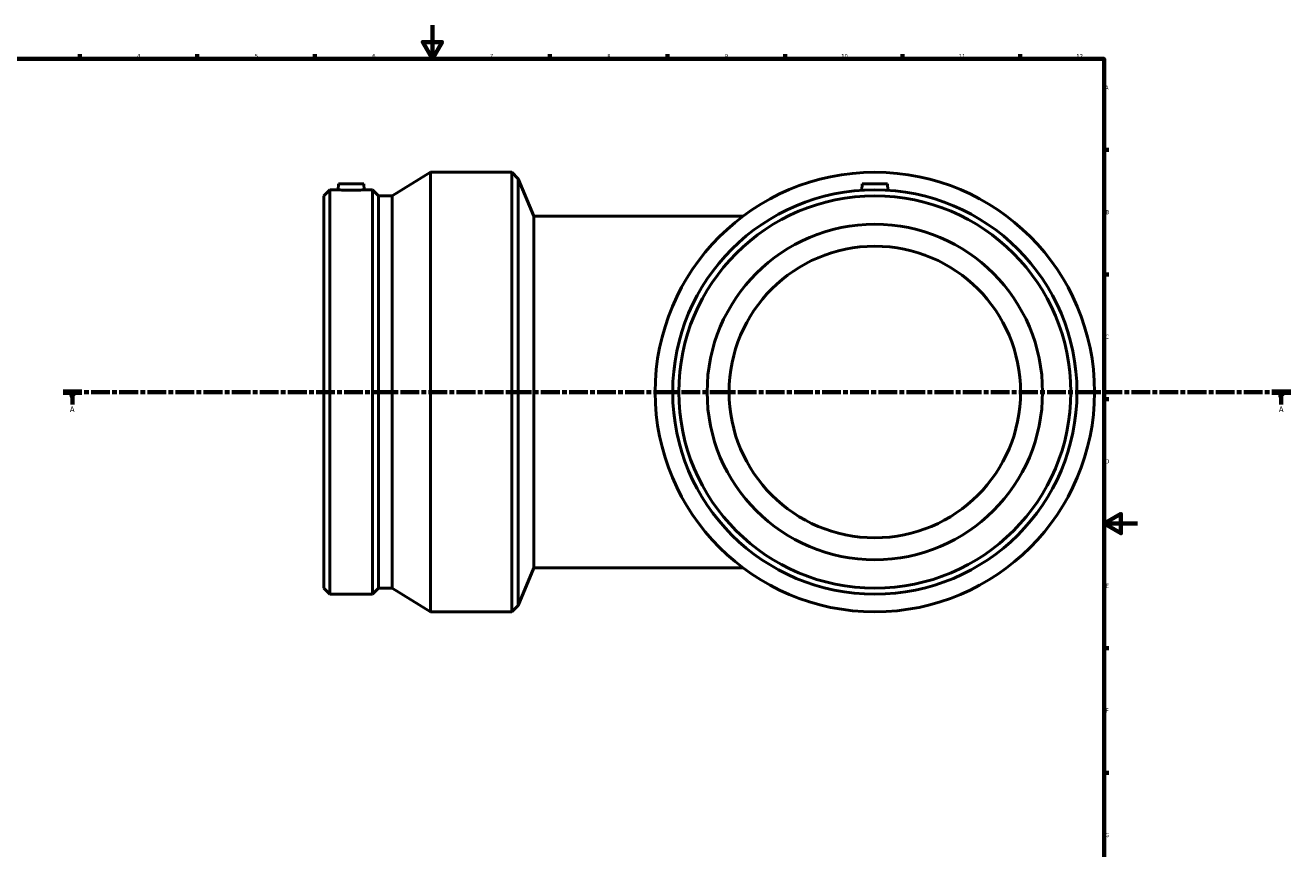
# Model space of a CAD drawing. Header units: millimetres. Extents: x -663 to 1587, y -402 to 1308.
# Tile 5 of 7: x 178 to 932, y 103 to 594. Entities that reach past the tile are written whole.
import ezdxf

# ---------------------------------------------------------------- set-up
doc = ezdxf.new("R2010")
doc.units = ezdxf.units.MM
doc.linetypes.add('CHAIN', pattern=[0.3543, 0.2362, -0.0295, 0.0591, -0.0295])
for name, color, linetype, lineweight in [('Border (ISO)', 7, 'Continuous', 70), ('Section Line (ISO)', 7, 'CHAIN', 70), ('Visible (ISO)', 7, 'Continuous', 50)]:
    doc.layers.add(name, color=color, linetype=linetype, lineweight=lineweight)
doc.styles.add('Label Text (ISO)', font='tahoma.ttf')
doc.styles.add('Note Text (ISO)', font='tahoma.ttf')

# ---------------------------------------------------------------- blocks, each defined once
blk = doc.blocks.new('Borders Default Border')
at = {"layer": 'Border (ISO)'}
for p, q in [((210.25, 574), (210.25, 576.9)), ((280.33, 574), (280.33, 576.9)), ((350.42, 574), (350.42, 576.9)), ((490.58, 574), (490.58, 576.9)), ((560.67, 574), (560.67, 576.9)), ((630.75, 574), (630.75, 576.9)), ((700.83, 574), (700.83, 576.9)), ((770.92, 574), (770.92, 576.9)), ((821, 519.75), (823.9, 519.75)), ((821, 445.5), (823.9, 445.5)), ((821, 371.25), (823.9, 371.25)), ((821, 222.75), (823.9, 222.75)), ((821, 148.5), (823.9, 148.5))]:
    blk.add_line(p, q, dxfattribs=at)
at = {"layer": 'Border (ISO)', "flags": 128}
for points in [[(420.5, 594), (420.5, 574), (414.73, 584), (426.27, 584), (420.5, 574)], [(20, 20), (20, 574), (821, 574), (821, 20), (20, 20)], [(841, 297), (821, 297), (831, 302.77), (831, 291.23), (821, 297)]]:
    blk.add_lwpolyline(points, dxfattribs=at)
at = {"layer": 'Border (ISO)', "color": 232, "true_color": 0xca0064, "char_height": 2.5, "attachment_point": 7, "style": 'Note Text (ISO)'}
for s, insert in [('4', (244.42, 574.4)), ('5', (314.64, 574.35)), ('6', (384.66, 574.35)), ('7', (454.77, 574.4)), ('8', (524.81, 574.34)), ('9', (594.88, 574.35)), ('10', (664.29, 574.35)), ('11', (734.37, 574.4)), ('12', (804.46, 574.4)), ('A', (821.59, 555.62)), ('B', (821.89, 481.37)), ('C', (821.73, 407.08)), ('D', (821.73, 332.88)), ('E', (821.94, 258.63)), ('F', (822, 184.38)), ('G', (821.61, 110.08))]:
    blk.add_mtext(s, dxfattribs=dict(at, insert=insert))
blk = doc.blocks.new('2dTransSection0')
at = {"layer": 'Section Line (ISO)', "linetype": 'CHAIN', "ltscale": 47.315063}
blk.add_line((200.27, 375.43), (932.27, 375.43), dxfattribs=at)
at = {"layer": 'Section Line (ISO)', "linetype": 'Continuous', "lineweight": 140}
for p, q in [((200.27, 375.43), (211.43, 375.43)), ((921.11, 375.43), (932.27, 375.43))]:
    blk.add_line(p, q, dxfattribs=at)
at = {"layer": 'Section Line (ISO)', "linetype": 'Continuous'}
for p, q in [((205.85, 375.43), (205.35, 372.93)), ((205.35, 372.93), (206.35, 372.93)), ((205.85, 372.93), (205.85, 375.43)), ((206.35, 372.93), (205.85, 375.43)), ((205.85, 367.93), (205.85, 372.93)), ((926.69, 375.43), (926.19, 372.93)), ((926.19, 372.93), (927.19, 372.93)), ((926.69, 372.93), (926.69, 375.43)), ((927.19, 372.93), (926.69, 375.43)), ((926.69, 367.93), (926.69, 372.93))]:
    blk.add_line(p, q, dxfattribs=at)
at = {"layer": 'Section Line (ISO)', "linetype": 'Continuous', "flags": 128}
for points in [[(206.35, 372.93), (205.85, 375.43), (205.35, 372.93), (206.35, 372.93)], [(927.19, 372.93), (926.69, 375.43), (926.19, 372.93), (927.19, 372.93)]]:
    blk.add_lwpolyline(points, dxfattribs=at)
at = {"layer": 'Section Line (ISO)'}
for points in [[(206.35, 372.93), (205.85, 375.43), (205.35, 372.93), (206.35, 372.93)], [(927.19, 372.93), (926.69, 375.43), (926.19, 372.93), (927.19, 372.93)]]:
    blk.add_solid(points, dxfattribs=at)
at = {"layer": 'Section Line (ISO)', "char_height": 3.5, "attachment_point": 7, "style": 'Label Text (ISO)'}
for insert in [(204.36, 363.43), (925.2, 363.43)]:
    blk.add_mtext('A', dxfattribs=dict(at, insert=insert))

msp = doc.modelspace()

# ---------------------------------------------------------------- linework, layer by layer
at = {"layer": 'Visible (ISO)'}
for p, q in [((396.431, 492.332), (419.331, 506.427)), ((419.331, 244.427), (419.331, 506.427)), ((419.331, 506.427), (467.831, 506.427)), ((467.831, 244.427), (467.831, 506.427)), ((471.668, 502.59), (467.831, 506.427)), ((364.571, 499.427), (364.267, 495.947)), ((364.571, 499.427), (379.571, 499.427)), ((379.571, 499.427), (379.876, 495.947)), ((471.668, 248.264), (471.668, 502.59)), ((480.931, 480.227), (471.668, 502.59)), ((676.811, 499.427), (676.485, 495.693)), ((676.811, 499.427), (691.811, 499.427)), ((691.811, 499.427), (692.138, 495.693)), ((355.831, 492.332), (359.447, 495.947)), ((355.831, 258.523), (355.831, 492.332)), ((359.447, 254.907), (359.447, 495.947)), ((359.447, 495.947), (364.267, 495.947)), ((379.876, 495.947), (384.696, 495.947)), ((384.696, 254.907), (384.696, 495.947)), ((388.311, 492.332), (384.696, 495.947)), ((388.311, 258.523), (388.311, 492.332)), ((388.311, 492.332), (396.431, 492.332)), ((396.431, 258.523), (396.431, 492.332)), ((480.931, 480.227), (480.931, 270.627)), ((605.711, 480.227), (480.931, 480.227)), ((480.931, 270.627), (471.668, 248.264)), ((480.931, 270.627), (605.711, 270.627)), ((355.831, 258.523), (359.447, 254.907)), ((388.311, 258.523), (384.696, 254.907)), ((388.311, 258.523), (396.431, 258.523)), ((396.431, 258.523), (419.331, 244.427)), ((359.447, 254.907), (384.696, 254.907)), ((419.331, 244.427), (467.831, 244.427)), ((471.668, 248.264), (467.831, 244.427))]:
    msp.add_line(p, q, dxfattribs=at)
for radius in [131, 120.52, 116.904, 100, 86.9]:
    msp.add_circle((684.311, 375.427), radius, dxfattribs=at)
msp.add_open_spline([(379.876, 495.947), (379.876, 495.947), (379.68, 495.934), (378.886, 495.886), (378.287, 495.852), (376.902, 495.789), (376.025, 495.754), (374.1, 495.706), (373.053, 495.693), (371.089, 495.693), (370.042, 495.706), (368.118, 495.754), (367.24, 495.789), (365.856, 495.852), (365.257, 495.886), (364.462, 495.934), (364.267, 495.947), (364.267, 495.947)], degree=3, knots=[1.177968, 1.177968, 1.177968, 1.177968, 1.472364, 1.472364, 1.7667601, 1.7667601, 2.061348, 2.061348, 2.3559359, 2.3559359, 2.6505238, 2.6505238, 2.9451117, 2.9451117, 3.2395078, 3.2395078, 3.5339039, 3.5339039, 3.5339039, 3.5339039], dxfattribs=at)

# ---------------------------------------------------------------- block references
msp.add_blockref('Borders Default Border', (0, 0))
at = {"layer": 'Section Line (ISO)'}
msp.add_blockref('2dTransSection0', (0, 0), dxfattribs=at)

doc.saveas('drawing.dxf')
